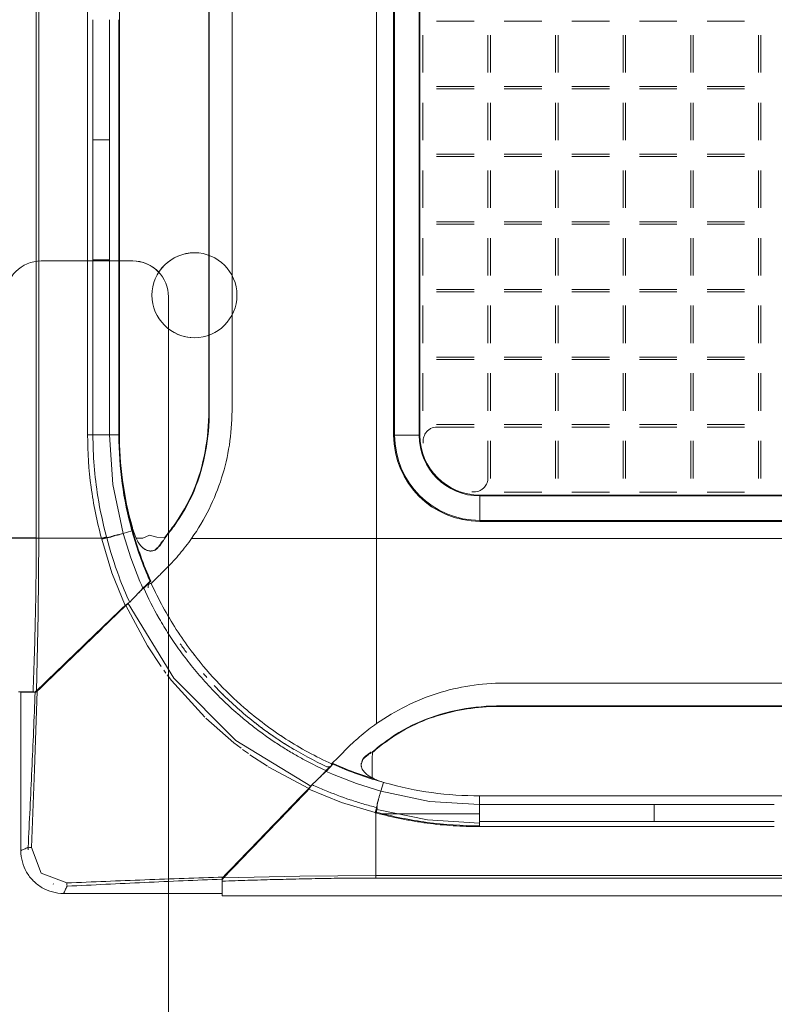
# Model space of a CAD drawing. Header units: millimetres. Extents: x -37728 to 44100, y 631619 to 691915.
# Tile 69 of 256: x -26727 to -26459, y 660855 to 661204. Entities that reach past the tile are written whole.
import ezdxf

# ---------------------------------------------------------------- set-up
doc = ezdxf.new("R2010")
doc.units = ezdxf.units.MM
doc.layers.add('_XREF', color=7, linetype='Continuous')
for name, color, linetype, lineweight in [('I-FURN', 252, 'Continuous', 5), ('ins-skropliny', 30, 'Continuous', 30), ('LATS_EQ_IDU', 7, 'Continuous', 0), ('LATS_PANEL', 7, 'Continuous', 0)]:
    doc.layers.add(name, color=color, linetype=linetype, lineweight=lineweight)

# ---------------------------------------------------------------- blocks, each defined once
blk = doc.blocks.new('LATS_IDU_4WAY_CASSETTE_TE_TR_TQ_620')
at = {"layer": 'LATS_PANEL', "color": 0}
for p, q in [((-304.57, 184), (-304.57, -184)), ((-303.62, -184), (-303.62, 184)), ((-183.82, -184.11), (-183.82, 183.89)), ((-275.09, -146.41), (-275.09, 147.19)), ((-177.73, 147.2), (-177.73, -147.41)), ((-177.38, -147.41), (-177.38, 147.2)), ((-168.69, 147.2), (-168.69, -147.41)), ((-168.4, -147.41), (-168.4, 147.2)), ((-243.38, 139.49), (-243.38, -138.7)), ((-243.2, -138.7), (-243.2, 139.49)), ((-235.08, -138.74), (-235.08, 138.53)), ((-286.34, 42.61), (-286.34, 0)), ((-286.34, 0), (-286.34, -42.61)), ((-284.46, -42.61), (-284.46, 0)), ((-278.53, -42.61), (-278.53, 0)), ((-275.23, 0), (-275.23, -42.61)), ((-149.17, -0.53), (-162.47, -0.53)), ((-125.17, -0.53), (-138.47, -0.53)), ((-101.17, -0.53), (-114.47, -0.53)), ((-77.17, -0.53), (-90.47, -0.53)), ((-53.17, -0.53), (-66.47, -0.53)), ((-167.39, -5.46), (-167.39, -18.76)), ((-144.24, -18.76), (-144.24, -5.46)), ((-143.39, -5.46), (-143.39, -18.76)), ((-120.24, -18.76), (-120.24, -5.46)), ((-119.39, -5.46), (-119.39, -18.76)), ((-96.24, -18.76), (-96.24, -5.46)), ((-95.39, -5.46), (-95.39, -18.76)), ((-72.24, -18.76), (-72.24, -5.46)), ((-71.39, -5.46), (-71.39, -18.76)), ((-48.24, -18.76), (-48.24, -5.46)), ((-47.39, -5.46), (-47.39, -18.76)), ((-162.47, -23.69), (-149.17, -23.69)), ((-138.47, -23.69), (-125.17, -23.69)), ((-114.47, -23.69), (-101.17, -23.69)), ((-90.47, -23.69), (-77.17, -23.69)), ((-66.47, -23.69), (-53.17, -23.69)), ((-149.17, -24.53), (-162.47, -24.53)), ((-125.17, -24.53), (-138.47, -24.53)), ((-101.17, -24.53), (-114.47, -24.53)), ((-77.17, -24.53), (-90.47, -24.53)), ((-53.17, -24.53), (-66.47, -24.53)), ((-167.39, -29.46), (-167.39, -42.76)), ((-144.24, -42.76), (-144.24, -29.46)), ((-143.39, -29.46), (-143.39, -42.76)), ((-120.24, -42.76), (-120.24, -29.46)), ((-119.39, -29.46), (-119.39, -42.76)), ((-96.24, -42.76), (-96.24, -29.46)), ((-95.39, -29.46), (-95.39, -42.76)), ((-72.24, -42.76), (-72.24, -29.46)), ((-71.39, -29.46), (-71.39, -42.76)), ((-48.24, -42.76), (-48.24, -29.46)), ((-47.39, -29.46), (-47.39, -42.76)), ((-286.34, -42.61), (-286.34, -85.23)), ((-284.46, -85.23), (-284.46, -42.61)), ((-278.53, -85.23), (-278.53, -42.61)), ((-275.23, -42.61), (-275.23, -85.23)), ((-162.47, -47.69), (-149.17, -47.69)), ((-149.17, -48.53), (-162.47, -48.53)), ((-138.47, -47.69), (-125.17, -47.69)), ((-125.17, -48.53), (-138.47, -48.53)), ((-114.47, -47.69), (-101.17, -47.69)), ((-101.17, -48.53), (-114.47, -48.53)), ((-90.47, -47.69), (-77.17, -47.69)), ((-77.17, -48.53), (-90.47, -48.53)), ((-66.47, -47.69), (-53.17, -47.69)), ((-53.17, -48.53), (-66.47, -48.53)), ((-167.39, -53.46), (-167.39, -66.76)), ((-144.24, -66.76), (-144.24, -53.46)), ((-143.39, -53.46), (-143.39, -66.76)), ((-120.24, -66.76), (-120.24, -53.46)), ((-119.39, -53.46), (-119.39, -66.76)), ((-96.24, -66.76), (-96.24, -53.46)), ((-95.39, -53.46), (-95.39, -66.76)), ((-72.24, -66.76), (-72.24, -53.46)), ((-71.39, -53.46), (-71.39, -66.76)), ((-48.24, -66.76), (-48.24, -53.46)), ((-47.39, -53.46), (-47.39, -66.76)), ((-162.47, -71.69), (-149.17, -71.69)), ((-149.17, -72.53), (-162.47, -72.53)), ((-138.47, -71.69), (-125.17, -71.69)), ((-125.17, -72.53), (-138.47, -72.53)), ((-114.47, -71.69), (-101.17, -71.69)), ((-101.17, -72.53), (-114.47, -72.53)), ((-90.47, -71.69), (-77.17, -71.69)), ((-77.17, -72.53), (-90.47, -72.53)), ((-66.47, -71.69), (-53.17, -71.69)), ((-53.17, -72.53), (-66.47, -72.53)), ((-167.39, -77.46), (-167.39, -90.76)), ((-144.24, -90.76), (-144.24, -77.46)), ((-143.39, -77.46), (-143.39, -90.76)), ((-120.24, -90.76), (-120.24, -77.46)), ((-119.39, -77.46), (-119.39, -90.76)), ((-96.24, -90.76), (-96.24, -77.46)), ((-95.39, -77.46), (-95.39, -90.76)), ((-72.24, -90.76), (-72.24, -77.46)), ((-71.39, -77.46), (-71.39, -90.76)), ((-48.24, -90.76), (-48.24, -77.46)), ((-47.39, -77.46), (-47.39, -90.76)), ((-286.34, -85.23), (-286.34, -147.3)), ((-284.46, -147.3), (-284.46, -85.23)), ((-278.53, -85.23), (-278.53, -147.3)), ((-275.23, -85.23), (-275.23, -147.3)), ((-162.47, -95.69), (-149.17, -95.69)), ((-149.17, -96.53), (-162.47, -96.53)), ((-138.47, -95.69), (-125.17, -95.69)), ((-125.17, -96.53), (-138.47, -96.53)), ((-114.47, -95.69), (-101.17, -95.69)), ((-101.17, -96.53), (-114.47, -96.53)), ((-90.47, -95.69), (-77.17, -95.69)), ((-77.17, -96.53), (-90.47, -96.53)), ((-66.47, -95.69), (-53.17, -95.69)), ((-53.17, -96.53), (-66.47, -96.53)), ((-167.39, -101.46), (-167.39, -114.76)), ((-144.24, -114.76), (-144.24, -101.46)), ((-143.39, -101.46), (-143.39, -114.76)), ((-120.24, -114.76), (-120.24, -101.46)), ((-119.39, -101.46), (-119.39, -114.76)), ((-96.24, -114.76), (-96.24, -101.46)), ((-95.39, -101.46), (-95.39, -114.76)), ((-72.24, -114.76), (-72.24, -101.46)), ((-71.39, -101.46), (-71.39, -114.76)), ((-48.24, -114.76), (-48.24, -101.46)), ((-47.39, -101.46), (-47.39, -114.76)), ((-162.47, -119.69), (-149.17, -119.69)), ((-149.17, -120.53), (-162.47, -120.53)), ((-138.47, -119.69), (-125.17, -119.69)), ((-125.17, -120.53), (-138.47, -120.53)), ((-114.47, -119.69), (-101.17, -119.69)), ((-101.17, -120.53), (-114.47, -120.53)), ((-90.47, -119.69), (-77.17, -119.69)), ((-77.17, -120.53), (-90.47, -120.53)), ((-66.47, -119.69), (-53.17, -119.69)), ((-53.17, -120.53), (-66.47, -120.53)), ((-167.39, -125.46), (-167.39, -138.76)), ((-144.24, -138.76), (-144.24, -125.46)), ((-143.39, -125.46), (-143.39, -138.76)), ((-120.24, -138.76), (-120.24, -125.46)), ((-119.39, -125.46), (-119.39, -138.76)), ((-96.24, -138.76), (-96.24, -125.46)), ((-95.39, -125.46), (-95.39, -138.76)), ((-72.24, -138.76), (-72.24, -125.46)), ((-71.39, -125.46), (-71.39, -138.76)), ((-48.24, -138.76), (-48.24, -125.46)), ((-47.39, -125.46), (-47.39, -138.76)), ((-162.47, -143.69), (-149.17, -143.69)), ((-149.17, -144.53), (-162.26, -144.53)), ((-138.47, -143.69), (-125.17, -143.69)), ((-125.17, -144.53), (-138.47, -144.53)), ((-114.47, -143.69), (-101.17, -143.69)), ((-101.17, -144.53), (-114.47, -144.53)), ((-90.47, -143.69), (-77.17, -143.69)), ((-77.17, -144.53), (-90.47, -144.53)), ((-66.47, -143.69), (-53.17, -143.69)), ((-53.17, -144.53), (-66.47, -144.53)), ((-286.34, -147.3), (-285.35, -147.3)), ((-285.35, -147.3), (-284.46, -147.3)), ((-275.09, -147.3), (-275.23, -147.3)), ((-177.38, -147.41), (-177.73, -147.41)), ((-168.69, -147.41), (-168.4, -147.41)), ((-144.24, -162.54), (-144.24, -149.46)), ((-143.39, -149.46), (-143.39, -162.76)), ((-120.24, -162.76), (-120.24, -149.46)), ((-119.39, -149.46), (-119.39, -162.76)), ((-96.24, -162.76), (-96.24, -149.46)), ((-95.39, -149.46), (-95.39, -162.76)), ((-72.24, -162.76), (-72.24, -149.46)), ((-71.39, -149.46), (-71.39, -162.76)), ((-48.24, -162.76), (-48.24, -149.46)), ((-47.39, -149.46), (-47.39, -162.76)), ((-138.47, -167.69), (-125.17, -167.69)), ((-114.47, -167.69), (-101.17, -167.69)), ((-90.47, -167.69), (-77.17, -167.69)), ((-66.47, -167.69), (-53.17, -167.69)), ((-147.12, -168.7), (-147.12, -168.98)), ((147.48, -168.7), (-147.12, -168.7)), ((-147.12, -168.98), (147.48, -168.98)), ((-147.12, -178.02), (-147.12, -177.67)), ((147.48, -177.67), (-147.12, -177.67)), ((-147.12, -178.02), (147.48, -178.02)), ((-281.43, -184), (-280.49, -183.74)), ((-281.43, -184), (-281.36, -184.27)), ((-280.49, -183.74), (-279.63, -183.54)), ((-216.81, -184.11), (-249.48, -184.11)), ((-183.82, -184.11), (-216.81, -184.11)), ((184.18, -184.11), (-183.82, -184.11)), ((-263.54, -188.51), (-263.78, -188.53)), ((-272.79, -207.88), (-265.1, -222.18)), ((-253.99, -217.66), (-253.74, -218.04)), ((-265.08, -222.21), (-260.23, -229.53)), ((-248.5, -225.37), (-248.23, -225.73)), ((-259.32, -230.79), (-258.54, -231.85)), ((0.18, -235.37), (-138.45, -235.37)), ((-305.69, -238.55), (-310.89, -238.55)), ((-310.04, -238.65), (-305, -238.65)), ((-310.04, -294.86), (-310.04, -238.65)), ((138.78, -243.49), (-139.41, -243.49)), ((-139.41, -243.67), (138.78, -243.67)), ((-225.34, -248.58), (-225.12, -248.75)), ((-217.74, -254.03), (-217.45, -254.22)), ((-231.35, -258.92), (-229.28, -260.41)), ((-228.72, -260.81), (-222.51, -264.9)), ((-222.22, -265.08), (-207.88, -272.79)), ((-200.2, -264.96), (-201.66, -266.47)), ((-199.22, -263.95), (-199.81, -264.56)), ((-199.28, -264.2), (-199.22, -263.95)), ((-189.25, -264.06), (-189.23, -263.82)), ((146.48, -275.38), (-147.12, -275.38)), ((-85.23, -278.53), (-147.3, -278.53)), ((-42.61, -278.53), (-85.23, -278.53)), ((-183.97, -280.18), (-183.77, -280.24)), ((-147.3, -284.46), (-147.3, -286.34)), ((-85.23, -284.46), (-147.3, -284.46)), ((-147.3, -286.34), (-85.23, -286.34)), ((-42.61, -284.46), (-85.23, -284.46)), ((-85.23, -286.34), (-42.61, -286.34)), ((-307.46, -293.66), (-307.47, -294.53)), ((184, -303.62), (-184, -303.62)), ((-298.43, -306.71), (-298.58, -306.66)), ((-293.78, -306.32), (-293.73, -306.97)), ((-293.73, -306.97), (-293.66, -307.46)), ((-238.65, -304.99), (-238.65, -310.04)), ((-238.55, -310.89), (-238.55, -305.69)), ((-184, -304.57), (184, -304.57)), ((-238.65, -310.04), (-294.86, -310.04)), ((238.55, -310.89), (-238.55, -310.89))]:
    blk.add_line(p, q, dxfattribs=at)
at = {"layer": 'LATS_PANEL', "color": 0, "extrusion": (0, 0, -1)}
for p, q in [((-276.09, -210.95), (-276.03, -211.01)), ((-211.01, -276.03), (-210.94, -276.1)), ((-182.57, -281.8), (-147.3, -281.8)), ((-181.45, -281.8), (-181.45, -282.09))]:
    blk.add_line(p, q, dxfattribs=at)
at = {"layer": 'LATS_PANEL', "color": 0, "flags": 128}
for points in [[(-275.23, -147.3), (-276.88, -147.3), (-278.53, -147.3)], [(-278.53, -147.3), (-277.36, -164.97), (-273.78, -182.29)], [(-168.69, -147.41), (-173.03, -147.41), (-177.38, -147.41)], [(-147.12, -177.67), (-147.12, -173.33), (-147.12, -168.98)], [(-273.78, -182.29), (-272.19, -181.83), (-270.6, -181.37)], [(-255.68, -179.68), (-255.79, -179.68), (-255.9, -179.68)], [(-303.62, -184), (-303.84, -184), (-304.05, -184), (-304.25, -184), (-304.43, -184), (-304.57, -184)], [(-304.5, -238.12), (-303.86, -211.07), (-303.62, -184)], [(-281.36, -184.27), (-277.76, -196.24), (-273.07, -207.82)], [(-279.55, -183.82), (-279.56, -183.76), (-279.58, -183.71), (-279.6, -183.65), (-279.61, -183.6), (-279.62, -183.54)], [(-273.78, -182.29), (-271.07, -190.94), (-267.77, -199.38)], [(-259.1, -183.85), (-261.83, -183.65), (-264.35, -182.91), (-266.74, -184.02), (-269.06, -183.93)], [(-183.82, -249.78), (-183.82, -217.11), (-183.82, -184.11)], [(-261.63, -187.67), (-261.75, -187.67), (-261.86, -187.68)], [(-261.51, -187.53), (-261.62, -187.53), (-261.74, -187.54)], [(-267.77, -199.38), (-267.25, -200.55), (-266.73, -201.72)], [(-264.2, -199.28), (-265.46, -200.5), (-266.73, -201.72)], [(-266.47, -201.66), (-265.21, -200.44), (-263.95, -199.22)], [(-266.45, -201.76), (-265.66, -200.99), (-264.86, -200.22)], [(-263.95, -199.22), (-264.07, -199.25), (-264.2, -199.28)], [(-273.07, -207.82), (-272.94, -207.8), (-272.81, -207.78)], [(-272.41, -207.4), (-272.4, -207.38), (-272.38, -207.36), (-272.36, -207.35), (-272.34, -207.33), (-272.32, -207.32), (-272.3, -207.3), (-272.28, -207.28), (-272.25, -207.26), (-272.23, -207.24), (-272.2, -207.23), (-272.18, -207.21), (-272.15, -207.19), (-272.12, -207.17), (-272.09, -207.15), (-272.06, -207.13), (-272.03, -207.11), (-272, -207.09), (-271.97, -207.07), (-271.94, -207.04), (-271.9, -207.02), (-271.87, -207), (-271.83, -206.98), (-271.81, -206.96)], [(-207.12, -271.96), (-233.7, -255.75), (-255.75, -233.7), (-271.95, -207.12)], [(-258.12, -232.41), (-256.54, -234.46), (-244.77, -247.51)], [(-306.32, -293.78), (-305.21, -266.02), (-304.23, -238.23)], [(-305.27, -238.56), (-304.97, -238.55), (-304.67, -238.55)], [(-304.19, -238.09), (-304.35, -238.1), (-304.5, -238.12)], [(-139.41, -243.67), (-139.41, -243.58), (-139.41, -243.49)], [(-244.39, -247.88), (-234.47, -256.54), (-231.86, -258.54)], [(-180.39, -255.97), (-180.39, -256.08), (-180.39, -256.19)], [(-201.76, -266.45), (-201, -265.66), (-200.32, -264.96)], [(-201.72, -266.73), (-200.5, -265.46), (-199.28, -264.2)], [(-201.72, -266.73), (-200.55, -267.25), (-199.38, -267.77)], [(-199.38, -267.77), (-190.94, -271.07), (-182.29, -273.78)], [(-207.06, -271.93), (-207.08, -271.97), (-207.11, -272.01), (-207.13, -272.04), (-207.15, -272.08), (-207.18, -272.11), (-207.2, -272.14), (-207.22, -272.17), (-207.24, -272.2), (-207.26, -272.23), (-207.28, -272.26), (-207.3, -272.29), (-207.32, -272.31), (-207.34, -272.34), (-207.36, -272.36), (-207.38, -272.39), (-207.4, -272.41), (-207.41, -272.43), (-207.43, -272.44), (-207.45, -272.46), (-207.46, -272.48)], [(-181.37, -270.61), (-181.83, -272.19), (-182.29, -273.78)], [(-207.78, -272.81), (-207.8, -272.94), (-207.82, -273.07)], [(-207.82, -273.07), (-196.24, -277.76), (-184.27, -281.36)], [(-182.29, -273.78), (-164.97, -277.36), (-147.3, -278.53)], [(-147.3, -278.53), (-147.3, -276.88), (-147.3, -275.37)], [(-184, -281.14), (-184.13, -281.1), (-184.2, -281.09)], [(-183.54, -279.63), (-183.66, -279.93), (-183.77, -280.24)], [(-183.69, -280.26), (-165.71, -283.87), (-147.3, -285.09)], [(-306.32, -293.78), (-306.97, -293.73), (-307.47, -293.66)], [(-293.78, -306.31), (-302.86, -302.86), (-306.31, -293.78)], [(-184, -303.62), (-211.07, -303.86), (-238.12, -304.5)], [(-238.56, -305.28), (-238.56, -304.98), (-238.55, -304.67)], [(-238.12, -304.5), (-238.1, -304.35), (-238.09, -304.19)]]:
    blk.add_lwpolyline(points, dxfattribs=at)
at = {"layer": 'LATS_PANEL', "color": 0}
for radius in [30.61, 30.26, 21.57, 21.29]:
    blk.add_arc((-147.12, -147.41), radius, 180, 270, dxfattribs=at)
for centre, major_axis, ratio, start_param, end_param in [((-243.29, -171.81), (0, 33.11), 0.179504, 6.268084, 6.298285), ((-168.95, -229.58), (-54.91, -5.14), 0.975765, 1.198295, 1.203297), ((-316.5, -245.15), (-132.03, 39.33), 0.282915, 3.220098, 3.227345), ((-181.99, -271.63), (-9.44, 3.68), 0.798657, 1.687002, 1.715473)]:
    blk.add_ellipse(centre, major_axis=major_axis, ratio=ratio, start_param=start_param, end_param=end_param, dxfattribs=at)
for points, knots in [([(-284.46, -42.61), (-283.35, -42.61), (-281.05, -42.61), (-279.23, -42.61), (-278.53, -42.61), (-278.53, -42.61)], [0, 0, 0, 0, 0.4248248, 0.6383792, 0.6387249, 0.6387249, 0.6387249, 0.6387249]), ([(-278.53, -85.23), (-278.53, -85.23), (-279.23, -85.23), (-281.05, -85.23), (-283.35, -85.23), (-284.46, -85.23)], [-0.6387249, -0.6387249, -0.6387249, -0.6387249, -0.6383792, -0.4248248, 0, 0, 0, 0]), ([(-162.26, -144.53), (-163.09, -144.53), (-164.29, -144.83), (-165.63, -145.77), (-166.57, -146.85), (-167.23, -148.38), (-167.29, -149.6), (-167.2, -150.22)], [0, 0, 0, 0, 0.285714, 0.428571, 0.571429, 0.785714, 1, 1, 1, 1]), ([(-278.53, -147.3), (-278.53, -147.3), (-279.23, -147.3), (-281.05, -147.3), (-283.35, -147.3), (-284.46, -147.3)], [-0.6387308, -0.6387308, -0.6387308, -0.6387308, -0.6383851, -0.4248249, 0, 0, 0, 0]), ([(-279.62, -183.54), (-280.91, -178.81), (-283.48, -166.88), (-284.45, -154.65), (-284.45, -147.3)], [0, 0, 0, 0, 0.4, 1, 1, 1, 1]), ([(-270.33, -181.35), (-271.89, -175.8), (-273.13, -169.84), (-273.92, -163.81), (-273.96, -163.46)], [0, 0, 0, 0, 0.5, 0.5309605, 0.5309605, 0.5309605, 0.5309605]), ([(-149.93, -167.49), (-149.1, -167.6), (-147.87, -167.47), (-146.41, -166.73), (-145.33, -165.79), (-144.46, -164.37), (-144.24, -163.17), (-144.24, -162.54)], [0, 0, 0, 0, 0.285714, 0.428571, 0.571429, 0.785714, 1, 1, 1, 1]), ([(-279.55, -183.83), (-279.47, -183.81), (-279.3, -183.78), (-279.05, -183.73), (-278.79, -183.68), (-278.52, -183.63), (-278.24, -183.57), (-277.96, -183.49), (-277.74, -183.4), (-277.55, -183.32), (-277.41, -183.26), (-277.27, -183.21), (-277.08, -183.14), (-276.83, -183.06), (-276.53, -182.99), (-276.22, -182.92), (-275.91, -182.86), (-275.6, -182.8), (-275.29, -182.73), (-274.67, -182.58), (-274.17, -182.43), (-273.78, -182.29)], [0, 0, 0, 0, 0.05, 0.1, 0.15, 0.2, 0.25, 0.3, 0.35, 0.375, 0.4, 0.425, 0.45, 0.5, 0.55, 0.6, 0.65, 0.7, 0.75, 0.8, 1, 1, 1, 1]), ([(-271.42, -206.71), (-272.78, -203.77), (-275.91, -196.27), (-278.33, -188.56), (-279.55, -183.83)], [0, 0, 0, 0, 0.4, 1, 1, 1, 1]), ([(-261.86, -187.68), (-262.03, -187.82), (-262.38, -188.07), (-262.91, -188.33), (-263.36, -188.47), (-263.72, -188.52), (-263.99, -188.54), (-264.28, -188.53), (-264.67, -188.46), (-265.17, -188.32), (-265.66, -188.1), (-266.03, -187.9), (-266.29, -187.74), (-266.54, -187.57), (-266.86, -187.3), (-267.23, -186.93), (-267.58, -186.52), (-267.84, -186.19), (-268.02, -185.95), (-268.18, -185.71), (-268.39, -185.39), (-268.73, -184.81), (-268.95, -184.29), (-269.07, -183.94)], [0, 0, 0, 0, 0.0625, 0.125, 0.1875, 0.21875, 0.25, 0.28125, 0.3125, 0.375, 0.4375, 0.46875, 0.5, 0.53125, 0.5625, 0.625, 0.6875, 0.71875, 0.75, 0.78125, 0.8125, 0.875, 1, 1, 1, 1]), ([(-263.76, -188.52), (-263.67, -188.52), (-263.48, -188.51), (-263.12, -188.45), (-262.67, -188.32), (-262.15, -188.05), (-261.8, -187.81), (-261.63, -187.67)], [0.75, 0.75, 0.75, 0.75, 0.78125, 0.8125, 0.875, 0.9375, 1, 1, 1, 1]), ([(-266.73, -201.72), (-267.07, -202.08), (-267.72, -202.79), (-268.57, -203.7), (-269.23, -204.4), (-269.73, -204.91), (-270.19, -205.41), (-270.78, -206.03), (-271.19, -206.45), (-271.42, -206.71)], [0, 0, 0, 0, 0.2, 0.4, 0.5, 0.6, 0.7, 0.8, 1, 1, 1, 1]), ([(-268.74, -203.85), (-268.38, -203.51), (-267.62, -202.77), (-266.85, -202.04), (-266.47, -201.66)], [0.6236161, 0.6236161, 0.6236161, 0.6236161, 0.8, 1, 1, 1, 1]), ([(-268.61, -203.72), (-268.3, -203.42), (-267.58, -202.72), (-266.85, -202.04), (-266.47, -201.66)], [0.6451872, 0.6451872, 0.6451872, 0.6451872, 0.8, 1, 1, 1, 1]), ([(-253.51, -223.96), (-254.93, -222), (-257.59, -218.12), (-262.16, -210.57), (-264.9, -205.17), (-266.45, -201.76)], [0.7, 0.7, 0.7, 0.7, 0.775, 0.85, 1, 1, 1, 1]), ([(-272.81, -207.78), (-272.74, -207.71), (-272.62, -207.6), (-272.5, -207.49), (-272.46, -207.44)], [0, 0, 0, 0, 0.25, 0.4375, 0.4375, 0.4375, 0.4375]), ([(-223.53, -249.99), (-225.99, -248.14), (-232, -243.3), (-240.93, -234.68), (-248.84, -225.24), (-253.21, -218.93), (-254.88, -216.34)], [0.3, 0.3, 0.3, 0.3, 0.4, 0.55, 0.7, 0.8, 0.8, 0.8, 0.8]), ([(-224.92, -252.82), (-226.3, -251.8), (-229.04, -249.7), (-233.64, -245.88), (-238.71, -241.21), (-244.16, -235.55), (-249.04, -229.87), (-252.08, -225.92), (-253.51, -223.96)], [0.3, 0.3, 0.3, 0.3, 0.35, 0.4, 0.475, 0.55, 0.625, 0.7, 0.7, 0.7, 0.7]), ([(-213.13, -258.92), (-213.7, -258.58), (-218.61, -255.62), (-227.5, -249.42), (-235.15, -242.62), (-238.74, -239.03)], [0.2898387, 0.2898387, 0.2898387, 0.2898387, 0.3333333, 0.6666667, 1, 1, 1, 1]), ([(-199.73, -264.08), (-205.37, -261.5), (-213.47, -257.1), (-221.05, -251.84), (-223.51, -250)], [0, 0, 0, 0, 0.2, 0.2998309, 0.2998309, 0.2998309, 0.2998309]), ([(-201.76, -266.45), (-204.09, -265.39), (-207.72, -263.6), (-212.81, -260.77), (-216.72, -258.42), (-220.77, -255.79), (-223.54, -253.83), (-224.92, -252.82)], [0, 0, 0, 0, 0.1, 0.15, 0.2, 0.25, 0.3, 0.3, 0.3, 0.3]), ([(-186.95, -260.77), (-187, -260.81), (-187.1, -260.89), (-187.31, -261.05), (-187.68, -261.34), (-188.01, -261.61), (-188.23, -261.8)], [0.75, 0.75, 0.75, 0.75, 0.78125, 0.8125, 0.875, 1, 1, 1, 1]), ([(-185.7, -259.91), (-185.75, -259.91), (-185.91, -259.98), (-186.25, -260.23), (-186.58, -260.48), (-186.8, -260.65), (-186.9, -260.73), (-186.95, -260.77)], [0.46875, 0.46875, 0.46875, 0.46875, 0.53125, 0.625, 0.6875, 0.71875, 0.75, 0.75, 0.75, 0.75]), ([(-186.04, -260.32), (-185.99, -260.29), (-185.9, -260.22), (-185.71, -260.1), (-185.6, -260.04), (-185.54, -260.01)], [0.6, 0.6, 0.6, 0.6, 0.65, 0.7, 0.8, 0.8, 0.8, 0.8]), ([(-199.28, -264.2), (-196.36, -265.5), (-190.75, -267.74), (-185, -269.57), (-182.22, -270.36)], [0, 0, 0, 0, 0.5, 0.9537324, 0.9537324, 0.9537324, 0.9537324]), ([(-184.79, -269.33), (-186.68, -268.75), (-191.55, -267.15), (-196.31, -265.25), (-199.22, -263.95)], [0.1874685, 0.1874685, 0.1874685, 0.1874685, 0.5, 1, 1, 1, 1]), ([(-185.35, -268.93), (-185.83, -268.74), (-186.48, -268.41), (-187.14, -267.93), (-187.49, -267.62), (-187.74, -267.38), (-187.98, -267.12), (-188.3, -266.75), (-188.68, -266.25), (-188.98, -265.71), (-189.11, -265.33), (-189.17, -265.11), (-189.19, -264.94), (-189.21, -264.78), (-189.22, -264.56), (-189.21, -264.17), (-189.1, -263.6), (-188.83, -262.89), (-188.55, -262.4), (-188.39, -262.16)], [0, 0, 0, 0, 0.166667, 0.25, 0.291667, 0.333333, 0.375, 0.416667, 0.5, 0.583333, 0.625, 0.645833, 0.666667, 0.6875, 0.708333, 0.75, 0.833333, 0.916667, 1, 1, 1, 1]), ([(-206.71, -271.42), (-206.45, -271.19), (-206.03, -270.78), (-205.41, -270.19), (-204.91, -269.73), (-204.4, -269.23), (-203.7, -268.57), (-202.79, -267.72), (-202.08, -267.07), (-201.72, -266.73)], [0, 0, 0, 0, 0.2, 0.3, 0.4, 0.5, 0.6, 0.8, 1, 1, 1, 1]), ([(-201.66, -266.47), (-202.04, -266.85), (-202.77, -267.62), (-203.51, -268.38), (-203.85, -268.74)], [0, 0, 0, 0, 0.2, 0.3763839, 0.3763839, 0.3763839, 0.3763839]), ([(-183.83, -279.55), (-185.41, -279.14), (-188.53, -278.28), (-194.71, -276.34), (-200.78, -274.06), (-205.24, -272.1), (-206.71, -271.42)], [0, 0, 0, 0, 0.2, 0.4, 0.8, 1, 1, 1, 1]), ([(-183.83, -279.55), (-183.81, -279.51), (-183.74, -279.4), (-183.66, -279.23), (-183.6, -279.02), (-183.59, -278.84), (-183.59, -278.68), (-183.58, -278.54), (-183.56, -278.4), (-183.54, -278.26), (-183.51, -278.12), (-183.47, -277.93), (-183.42, -277.74), (-183.36, -277.55), (-183.32, -277.4), (-183.28, -277.26), (-183.22, -277.06), (-183.12, -276.71), (-182.99, -276.21), (-182.83, -275.59), (-182.66, -274.98), (-182.48, -274.37), (-182.36, -273.98), (-182.29, -273.78)], [-1, -1, -1, -1, -0.975, -0.925, -0.8875, -0.85, -0.825, -0.8, -0.775, -0.75, -0.725, -0.7, -0.65, -0.625, -0.6, -0.575, -0.55, -0.5, -0.4, -0.3, -0.2, -0.1, 0, 0, 0, 0]), ([(-147.3, -278.53), (-147.3, -278.53), (-147.3, -279.23), (-147.3, -281.05), (-147.3, -283.35), (-147.3, -284.46)], [-0.6387308, -0.6387308, -0.6387308, -0.6387308, -0.6383851, -0.4248249, 0, 0, 0, 0]), ([(-85.23, -284.46), (-85.23, -283.35), (-85.23, -281.05), (-85.23, -279.23), (-85.23, -278.53), (-85.23, -278.53)], [0, 0, 0, 0, 0.4248248, 0.6383792, 0.6387249, 0.6387249, 0.6387249, 0.6387249]), ([(-183.54, -279.63), (-183.57, -279.74), (-183.63, -280.03), (-183.73, -280.42), (-183.81, -280.73), (-183.87, -280.97), (-183.95, -281.23), (-183.99, -281.38), (-184, -281.43)], [-1, -1, -1, -1, -0.75, -0.5, -0.375, -0.25, -0.125, 0, 0, 0, 0]), ([(-184, -281.43), (-181.02, -282.26), (-176.51, -283.32), (-170.41, -284.38), (-165.84, -285.14), (-161.22, -285.65), (-155.05, -286.19), (-150.4, -286.34), (-147.3, -286.34)], [0, 0, 0, 0, 0.25, 0.375, 0.5, 0.625, 0.75, 1, 1, 1, 1])]:
    blk.add_open_spline(points, degree=3, knots=knots, dxfattribs=at)
for points in [[(-243.38, -138.7), (-243.33, -143.62), (-244.2, -153.21), (-248.24, -167.41), (-253.02, -175.73), (-255.9, -179.68)], [(-255.68, -179.68), (-252.81, -175.72), (-248.05, -167.41), (-244.01, -153.21), (-243.15, -143.62), (-243.2, -138.7)], [(-249.48, -184.11), (-244.75, -177.32), (-237.6, -162.96), (-235.14, -147.07), (-235.08, -138.74)], [(-270.46, -180.17), (-272.03, -174.65), (-274.36, -163.5), (-275.11, -152.14), (-275.09, -146.41)], [(-286.34, -147.3), (-286.34, -153.5), (-285.52, -165.89), (-283.06, -178.04), (-281.43, -184)], [(-275.23, -147.3), (-275.23, -153.22), (-274.49, -164.59), (-272.17, -175.7), (-270.6, -181.36)], [(-270.6, -181.36), (-270.56, -181.32), (-270.48, -181.27), (-270.38, -181.31), (-270.33, -181.35)], [(-270.59, -181.36), (-269.74, -184.44), (-267.85, -190.48), (-265.5, -196.36), (-264.2, -199.28)], [(-270.08, -181.49), (-270.15, -181.27), (-270.27, -180.83), (-270.4, -180.39), (-270.46, -180.17)], [(-263.95, -199.22), (-265.25, -196.31), (-267.59, -190.45), (-269.48, -184.43), (-270.33, -181.35)], [(-269.06, -183.94), (-269.28, -183.55), (-269.66, -182.76), (-269.96, -181.92), (-270.08, -181.49)], [(-255.9, -179.68), (-256.42, -180.39), (-256.95, -181.09), (-257.48, -181.78)], [(-257.26, -181.78), (-256.73, -181.09), (-256.2, -180.39), (-255.68, -179.68)], [(-304.57, -184), (-304.58, -193.1), (-304.79, -211.29), (-305.34, -229.47), (-305.69, -238.55)], [(-303.62, -184), (-302.81, -184), (-301.19, -184), (-298.74, -184), (-296.29, -184), (-293.83, -184), (-291.36, -184), (-288.89, -184), (-286.41, -184), (-283.93, -184), (-282.27, -184), (-281.43, -184)], [(-281.36, -184.27), (-281.3, -184.25), (-281.16, -184.21), (-280.95, -184.16), (-280.74, -184.1), (-280.52, -184.05), (-280.31, -183.99), (-280.11, -183.95), (-279.91, -183.9), (-279.72, -183.86), (-279.6, -183.84), (-279.55, -183.83)], [(-261.51, -187.53), (-261, -186.96), (-260.05, -185.78), (-259.24, -184.51), (-258.87, -183.85)], [(-259.67, -184.8), (-259.88, -185.13), (-260.09, -185.45), (-260.32, -185.76)], [(-257.48, -181.78), (-258.01, -182.48), (-258.55, -183.17), (-259.1, -183.85)], [(-258.84, -183.81), (-258.88, -183.82), (-258.96, -183.82), (-259.03, -183.82), (-259.07, -183.81)], [(-258.87, -183.85), (-258.33, -183.17), (-257.79, -182.48), (-257.26, -181.78)], [(-258.22, -194.49), (-256.62, -192.9), (-253.56, -189.57), (-250.79, -185.97), (-249.48, -184.11)], [(-261.74, -187.54), (-261.78, -187.59), (-261.82, -187.64), (-261.86, -187.68)], [(-260.32, -185.76), (-260.76, -186.38), (-261.23, -186.97), (-261.74, -187.54)], [(-261.63, -187.67), (-261.59, -187.62), (-261.54, -187.57), (-261.51, -187.53)], [(-263.78, -200.03), (-262.85, -199.11), (-261, -197.27), (-259.15, -195.42), (-258.22, -194.49)], [(-266.73, -201.72), (-266.73, -201.76), (-266.69, -201.78), (-266.56, -201.72), (-266.47, -201.66)], [(-264.83, -201.6), (-264.86, -201.5), (-264.9, -201.28), (-264.87, -200.93), (-264.75, -200.56), (-264.61, -200.3), (-264.54, -200.17)], [(-264.54, -200.17), (-264.42, -200.15), (-264.18, -200.1), (-263.91, -200.05), (-263.78, -200.03)], [(-254.88, -216.34), (-258.2, -211.16), (-261.17, -205.72), (-263.78, -200.03)], [(-273.07, -207.81), (-278.33, -212.89), (-288.82, -223), (-299.27, -233.08), (-304.5, -238.12)], [(-304.23, -238.23), (-299, -233.19), (-288.55, -223.09), (-278.06, -212.96), (-272.79, -207.88)], [(-304.19, -238.09), (-298.97, -233.05), (-288.54, -222.97), (-278.06, -212.85), (-272.81, -207.78)], [(-271.42, -206.71), (-271.64, -206.85), (-272.24, -207.22), (-272.82, -207.63), (-273.07, -207.82)], [(-271.95, -207.12), (-272.05, -207.22), (-272.33, -207.46), (-272.65, -207.74), (-272.79, -207.88)], [(-251.22, -224.56), (-251.98, -223.54), (-252.72, -222.51), (-253.45, -221.47)], [(-244, -233.45), (-244.42, -232.97), (-244.84, -232.49), (-245.26, -232.01)], [(-238.74, -239.03), (-239.64, -238.13), (-240.54, -237.21), (-241.41, -236.28)], [(-138.45, -235.37), (-146.78, -235.43), (-162.67, -237.9), (-177.02, -245.06), (-183.82, -249.78)], [(-305, -238.65), (-305.33, -247.83), (-306.11, -266.18), (-307.01, -284.51), (-307.47, -293.66)], [(-305.27, -238.56), (-305.35, -238.56), (-305.52, -238.55), (-305.64, -238.55), (-305.69, -238.55)], [(-304.5, -238.12), (-304.63, -238.21), (-304.89, -238.37), (-305.15, -238.5), (-305.27, -238.56)], [(-305, -238.65), (-304.95, -238.65), (-304.86, -238.65), (-304.75, -238.65), (-304.69, -238.65)], [(-304.23, -238.23), (-304.31, -238.31), (-304.47, -238.45), (-304.62, -238.58), (-304.69, -238.65)], [(-304.67, -238.55), (-304.6, -238.48), (-304.44, -238.33), (-304.28, -238.17), (-304.19, -238.09)], [(-236, -241.69), (-236.93, -240.82), (-237.84, -239.93), (-238.74, -239.03)], [(-201.4, -265.08), (-206.03, -262.94), (-214.98, -258.15), (-227.5, -249.42), (-235.15, -242.62), (-238.74, -239.03)], [(-232.93, -244.49), (-233.06, -244.38), (-233.19, -244.26), (-233.32, -244.15)], [(-139.41, -243.49), (-144.33, -243.44), (-153.92, -244.31), (-168.1, -248.33), (-176.43, -253.1), (-180.39, -255.97)], [(-180.39, -256.19), (-177.44, -254.02), (-171.28, -250.25), (-161.06, -246.35), (-150.29, -244.11), (-143.06, -243.64), (-139.41, -243.67)], [(-224.29, -251.49), (-225.31, -250.74), (-226.33, -249.96), (-227.33, -249.17)], [(-183.82, -249.78), (-185.68, -251.09), (-189.27, -253.86), (-192.6, -256.92), (-194.19, -258.52)], [(-214.83, -257.89), (-217.97, -255.96), (-221.03, -253.9), (-224.01, -251.7)], [(-194.19, -258.52), (-195.12, -259.45), (-196.97, -261.3), (-198.81, -263.15), (-199.73, -264.08)], [(-185.28, -259.98), (-184.48, -259.33), (-183.67, -258.68), (-182.86, -258.05)], [(-180.39, -255.97), (-181.22, -256.58), (-182.87, -257.82), (-184.48, -259.1), (-185.27, -259.75)], [(-182.86, -258.05), (-182.04, -257.42), (-181.22, -256.8), (-180.39, -256.19)], [(-208.23, -261.68), (-208.32, -261.63), (-208.42, -261.58), (-208.51, -261.53)], [(-188.37, -261.92), (-188.54, -262.17), (-188.81, -262.65), (-188.99, -263.12), (-189.06, -263.36)], [(-188.37, -261.92), (-188.37, -261.96), (-188.38, -262.03), (-188.38, -262.11), (-188.39, -262.16)], [(-188.23, -261.8), (-188.28, -261.86), (-188.36, -261.95), (-188.38, -262.02), (-188.38, -262.04)], [(-188.23, -261.8), (-188.28, -261.84), (-188.33, -261.88), (-188.37, -261.92)], [(-188.25, -262.03), (-187.99, -261.82), (-187.48, -261.4), (-186.97, -261), (-186.72, -260.82)], [(-186.72, -260.82), (-186.6, -260.72), (-186.36, -260.55), (-186.14, -260.39), (-186.04, -260.32)], [(-185.34, -268.93), (-185.34, -267.94), (-185.33, -265.95), (-185.32, -262.97), (-185.29, -260.98), (-185.28, -259.98)], [(-185.26, -259.96), (-185.26, -259.92), (-185.26, -259.85), (-185.25, -259.77), (-185.25, -259.73)], [(-199.86, -264.8), (-200, -264.88), (-200.28, -265.01), (-200.68, -265.13), (-201.05, -265.16), (-201.29, -265.12), (-201.4, -265.08)], [(-199.73, -264.08), (-199.75, -264.2), (-199.79, -264.46), (-199.84, -264.69), (-199.86, -264.8)], [(-188.25, -262.03), (-188.3, -262.07), (-188.34, -262.11), (-188.39, -262.16)], [(-188.38, -262.04), (-188.38, -262.06), (-188.36, -262.07), (-188.29, -262.05), (-188.25, -262.03)], [(-201.66, -266.47), (-201.72, -266.56), (-201.75, -266.63), (-201.76, -266.67)], [(-182.2, -270.37), (-182.77, -270.21), (-183.85, -269.8), (-184.87, -269.24), (-185.35, -268.93)], [(-207.88, -272.79), (-207.75, -272.66), (-207.46, -272.34), (-207.22, -272.06), (-207.12, -271.96)], [(-207.82, -273.07), (-207.61, -272.77), (-207.18, -272.11), (-206.84, -271.6), (-206.71, -271.42)], [(-207.49, -272.51), (-207.58, -272.61), (-207.68, -272.71), (-207.78, -272.81)], [(-180.88, -270.75), (-181.1, -270.69), (-181.54, -270.56), (-181.98, -270.44), (-182.2, -270.37)], [(-147.12, -275.38), (-152.87, -275.4), (-164.24, -274.64), (-175.38, -272.31), (-180.88, -270.75)], [(-238.23, -304.23), (-233.19, -299), (-223.09, -288.55), (-212.96, -278.06), (-207.88, -272.79)], [(-238.12, -304.5), (-233.08, -299.27), (-223, -288.82), (-212.89, -278.33), (-207.81, -273.07)], [(-207.78, -272.81), (-212.85, -278.06), (-222.97, -288.54), (-233.05, -298.97), (-238.09, -304.19)], [(-183.83, -279.55), (-183.86, -279.67), (-183.91, -279.95), (-184.02, -280.41), (-184.14, -280.89), (-184.23, -281.21), (-184.27, -281.36)], [(-183.77, -280.24), (-183.79, -280.32), (-183.83, -280.51), (-183.91, -280.82), (-183.97, -281.04), (-184, -281.14)], [(-184, -281.14), (-184, -281.24), (-184, -281.34), (-184, -281.43)], [(-147.3, -286.03), (-153.5, -286.03), (-165.89, -285.21), (-178.04, -282.76), (-184, -281.14)], [(-184, -303.62), (-184, -302.81), (-184, -301.19), (-184, -298.74), (-184, -296.29), (-184, -293.83), (-184, -291.36), (-184, -288.89), (-184, -286.41), (-184, -283.93), (-184, -282.26), (-184, -281.43)], [(-307.47, -293.66), (-307.98, -293.9), (-308.93, -294.34), (-309.7, -294.7), (-310.04, -294.86)], [(-294.94, -310.04), (-296.22, -310.03), (-298.88, -309.66), (-302.53, -308.16), (-305.76, -305.75), (-308.15, -302.53), (-309.67, -298.86), (-310.03, -296.22), (-310.04, -294.94)], [(-184, -303.62), (-184, -303.8), (-184, -303.97), (-184, -304.13)], [(-238.23, -304.23), (-247.5, -304.52), (-266.03, -305.19), (-284.53, -305.94), (-293.78, -306.32)], [(-293.66, -307.47), (-284.51, -307.01), (-266.18, -306.11), (-247.83, -305.33), (-238.65, -304.99)], [(-238.65, -304.69), (-238.58, -304.62), (-238.45, -304.46), (-238.31, -304.31), (-238.23, -304.23)], [(-238.65, -304.69), (-238.65, -304.75), (-238.65, -304.86), (-238.65, -304.95), (-238.65, -304.99)], [(-238.56, -305.28), (-238.5, -305.15), (-238.37, -304.89), (-238.21, -304.63), (-238.12, -304.5)], [(-238.55, -305.69), (-238.55, -305.63), (-238.55, -305.5), (-238.56, -305.36), (-238.56, -305.28)], [(-238.09, -304.19), (-238.17, -304.28), (-238.33, -304.44), (-238.47, -304.59), (-238.55, -304.67)], [(-238.55, -305.69), (-235.52, -305.58), (-229.46, -305.38), (-220.38, -305.09), (-211.28, -304.92), (-202.19, -304.67), (-193.1, -304.63), (-187.03, -304.58), (-184, -304.57)], [(-184, -304.13), (-184, -304.29), (-184, -304.44), (-184, -304.57)], [(-294.86, -310.04), (-294.7, -309.7), (-294.34, -308.93), (-293.9, -307.98), (-293.66, -307.47)]]:
    blk.add_open_spline(points, degree=3, dxfattribs=at)
blk = doc.blocks.new('ZZZ Meb Krzesło zwykłe ___FK_v04_0 - przykład-7073046-__-00_00 Przyziemie PB')
at = {"layer": 'I-FURN', "color": 252}
for p, q in [((21.59, -20.866), (21.59, -17.618)), ((21.59, -17.618), (21.59, -20.866)), ((-20.32, -22.136), (20.32, -22.136)), ((-19.156, -22.136), (19.181, -22.136))]:
    blk.add_line(p, q, dxfattribs=at)
for centre, radius, start, end in [((20.32, -17.618), 1.27, 360, 90), ((20.32, -17.618), 1.27, 0, 90), ((20.32, -20.866), 1.27, 270, 0), ((20.32, -20.866), 1.27, 313.2379, 360), ((20.373, -23.058), 1.507, 360, 180), ((20.373, -23.058), 1.507, 0, 57.1936), ((20.373, -23.058), 1.507, 142.2829, 180), ((20.373, -23.058), 1.507, 180, 360), ((20.373, -23.058), 1.507, 180, 360)]:
    blk.add_arc(centre, radius, start, end, dxfattribs=at)
blk = doc.blocks.new('A$C4e31ac75')
at = {"layer": 'I-FURN', "rotation": 90.00000000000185}
blk.add_blockref('ZZZ Meb Krzesło zwykłe ___FK_v04_0 - przykład-7073046-__-00_00 Przyziemie PB', (-275.193, 562.166), dxfattribs=at)

msp = doc.modelspace()

# ---------------------------------------------------------------- block references
at = {"layer": '_XREF', "xscale": 10, "yscale": 10, "zscale": 10}
msp.add_blockref('A$C4e31ac75', (-24143.63, 655281.12), dxfattribs=at)

# ---------------------------------------------------------------- next in the draw order: linework, layer by layer
at = {"layer": 'ins-skropliny'}
msp.add_line((-26721.12, 661020.28), (-26899.57, 661020.28), dxfattribs=at)

# ---------------------------------------------------------------- next in the draw order: block references
at = {"layer": 'LATS_EQ_IDU', "color": 6}
msp.add_blockref('LATS_IDU_4WAY_CASSETTE_TE_TR_TQ_620', (-26416.55, 661204.28), dxfattribs=at)

doc.saveas('drawing.dxf')
